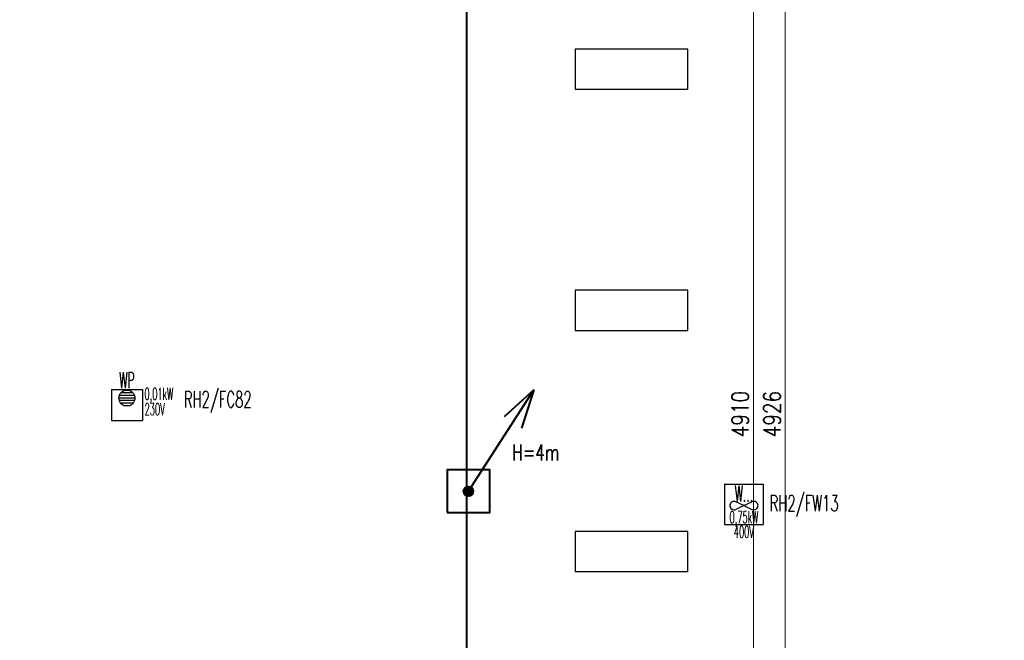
# Model space of a CAD drawing. Header units: millimetres. Extents: x -7955266 to 72030, y -46136 to 9299934.
# Tile 188 of 203: x -5026705 to -5002223, y 6599719 to 6615161. Entities that reach past the tile are written whole.
import ezdxf
from ezdxf.enums import TextEntityAlignment as Align

# ---------------------------------------------------------------- set-up
doc = ezdxf.new("R2010")
doc.units = ezdxf.units.MM
doc.header["$LTSCALE"] = 10
for name, color, linetype, lineweight in [('!XREF', 8, 'Continuous', 5), ('BMS_urzadzenia_nr_obw_magistrala', 140, 'Continuous', 13), ('BMS_urzadzenia_WE_WY', 30, 'Continuous', 20), ('IE_ATRYBUTY_ BLOCK_1', 7, 'Continuous', 25), ('IE_ATRYBUTY_ BLOCK_2', 7, 'Continuous', 18), ('IE_urzadzenia', 30, 'Continuous', 25), ('IE_urzadzenia_nr_obw', 94, 'Continuous', 20), ('IE_zwody', 140, 'Continuous', 40), ('XREF_E_PRZ24002_rzut dachu$0$0-DACH-ISTN', 8, 'Continuous', 5), ('XREF_E_PRZ24002_rzut dachu$0$DO-HALA-WYMIAR', 8, 'Continuous', 5)]:
    doc.layers.add(name, color=color, linetype=linetype, lineweight=lineweight)
doc.layers.add('0-NASWIETLA', color=7, linetype='Continuous')
doc.styles.add('ROMANS', font='romans.shx', dxfattribs={"width": 0.8})
doc.styles.add('XREF_E_PRZ24002_rzut dachu$0$CP_ATTR', font='ROMANS.SHX')
doc.styles.add('XREF_E_PRZ24002_rzut dachu$0$ROMANS', font='romans.shx', dxfattribs={"width": 0.8})
doc.dimstyles.new('XREF_E_PRZ24002_rzut dachu$0$STANDARD', dxfattribs={"dimscale": 1.4, "dimtxt": 21, "dimasz": 0.5, "dimexe": 0.2, "dimexo": 0.1, "dimgap": 6, "dimtad": 1, "dimdec": 1, "dimrnd": 0.5, "dimzin": 12, "dimdsep": 46, "dimtxsty": 'XREF_E_PRZ24002_rzut dachu$0$ROMANS', "dimblk1": 'XREF_E_PRZ24002_rzut dachu$0$Q', "dimblk2": 'XREF_E_PRZ24002_rzut dachu$0$Q', "dimsah": 1, "dimcen": 0.5, "dimse1": 1, "dimse2": 1, "dimclrd": 8, "dimclre": 8, "dimclrt": 7, "dimadec": 0, "dimazin": 0, "dimtfac": 1, "dimtdec": 1, "dimtix": 1, "dimtmove": 2, "dimatfit": 3, "dimldrblk": 'XREF_E_PRZ24002_rzut dachu$0$Q', "dimfxl": 1, "dimtolj": 1, "dimtzin": 12, "dimarcsym": 0})

# ---------------------------------------------------------------- blocks, each defined once
blk = doc.blocks.new('XREF_E_PRZ24002_rzut dachu$0$Q')
for p, q in [((10.60660171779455, 10.60660171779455), (-10.60660171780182, -10.60660171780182)), ((0, 19.99999999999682), (0, -20.00000000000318))]:
    blk.add_line(p, q)
blk = doc.blocks.new('*D375')
at = {"layer": 'XREF_E_PRZ24002_rzut dachu$0$DO-HALA-WYMIAR', "color": 8, "lineweight": -2, "transparency": 16777216}
blk.add_line((-259156.7889829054, 267907.330293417), (-259156.7889829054, 262999.3302932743), dxfattribs=at)
at = {"layer": 'XREF_E_PRZ24002_rzut dachu$0$DO-HALA-WYMIAR', "color": 8, "linetype": 'ByBlock', "lineweight": -2, "transparency": 16777216}
for p, rotation in [((-259156.7889829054, 267908.330293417), 90), ((-259156.7889829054, 262998.3302932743), 270)]:
    blk.add_blockref('XREF_E_PRZ24002_rzut dachu$0$Q', p, dxfattribs=dict(at, rotation=rotation))
at = {"layer": 'XREF_E_PRZ24002_rzut dachu$0$DO-HALA-WYMIAR', "color": 7, "transparency": 16777216, "insert": (-259189.7889829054, 265453.3302933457), "char_height": 42, "attachment_point": 5, "rotation": 90, "style": 'XREF_E_PRZ24002_rzut dachu$0$ROMANS'}
blk.add_mtext('\\A1;4910', dxfattribs=at)
blk = doc.blocks.new('*D381')
at = {"layer": 'XREF_E_PRZ24002_rzut dachu$0$DO-HALA-WYMIAR', "color": 8, "lineweight": -2, "transparency": 16777216}
blk.add_line((-259077.4564440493, 267915.3302934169), (-259077.4564440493, 262991.3302932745), dxfattribs=at)
at = {"layer": 'XREF_E_PRZ24002_rzut dachu$0$DO-HALA-WYMIAR', "color": 8, "linetype": 'ByBlock', "lineweight": -2, "transparency": 16777216}
for p, rotation in [((-259077.4564440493, 267916.3302934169), 90), ((-259077.4564440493, 262990.3302932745), 270)]:
    blk.add_blockref('XREF_E_PRZ24002_rzut dachu$0$Q', p, dxfattribs=dict(at, rotation=rotation))
at = {"layer": 'XREF_E_PRZ24002_rzut dachu$0$DO-HALA-WYMIAR', "color": 7, "transparency": 16777216, "insert": (-259110.4564440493, 265453.3302933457), "char_height": 42, "attachment_point": 5, "rotation": 90, "style": 'XREF_E_PRZ24002_rzut dachu$0$ROMANS'}
blk.add_mtext('\\A1;4926', dxfattribs=at)
blk = doc.blocks.new('urzadzenie_wpust dachowy')
h = blk.add_hatch()
h.set_pattern_fill('ANSI31', color=256, scale=10, angle=315, style=0)
h.set_pattern_definition([(0, (2.509104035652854e-14, -297.4502871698), (1.06581410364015e-14, 31.75), [])])
edge = h.paths.add_edge_path()
edge.add_arc((-0.6406207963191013, -104.321014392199), 100, 0, 360)
for p, q in [((-191.9349323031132, 0), (191.9349323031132, 0)), ((-191.9349323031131, 0), (-191.9349323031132, -384)), ((191.9349323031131, 0), (191.9349323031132, -384)), ((-191.9349323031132, -384), (191.9349323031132, -384))]:
    blk.add_line(p, q)
blk.add_circle((-0.6406207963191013, -104.321014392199), 100)
at = {"layer": 'BMS_urzadzenia_nr_obw_magistrala', "style": 'ROMANS', "width": 0.5, "flags": 8}
blk.add_attdef('ADR_BMS', (238.6098668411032, -152.5362144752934), '', height=150, dxfattribs=at)
at = {"layer": 'BMS_urzadzenia_WE_WY', "style": 'ROMANS', "width": 0.5, "flags": 8}
blk.add_attdef('BMS_WE_WY', (238.6098668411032, -357.6282089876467), '', height=150, dxfattribs=at)
at = {"layer": 'IE_ATRYBUTY_ BLOCK_1', "style": 'ROMANS', "width": 0.5, "flags": 8}
blk.add_attdef('TYP', text='', height=200, dxfattribs=at).set_placement((-0.6406207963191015, 17.75583003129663), align=Align.CENTER)
at = {"layer": 'IE_ATRYBUTY_ BLOCK_2', "style": 'ROMANS', "width": 0.5, "flags": 8}
for tag, p in [('OPIS1', (-0.6406207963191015, -365.7651066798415)), ('OPIS2', (-0.6406207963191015, -758.8136129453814))]:
    blk.add_attdef(tag, text='', height=150, dxfattribs=at).set_placement(p, align=Align.CENTER)
at = {"layer": 'IE_urzadzenia_nr_obw', "style": 'ROMANS', "width": 0.5, "flags": 8}
blk.add_attdef('NR_OBW', text='', height=150, dxfattribs=at).set_placement((-0.640620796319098, -569.9949141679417), align=Align.CENTER)
blk = doc.blocks.new('urzadzenie_wentylator')
for p, q in [((-239.9186653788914, 0), (239.9186653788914, 0)), ((-239.9186653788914, 0), (-239.9186653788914, -499.9999999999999)), ((239.9186653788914, 0), (239.9186653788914, -499.9999999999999)), ((-2.131628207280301e-13, -265.5465206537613), (-99.01760273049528, -218.4703553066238)), ((0, -265.5465206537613), (99.01760273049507, -218.4703553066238)), ((-2.131628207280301e-13, -265.5465206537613), (-99.01760273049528, -312.6226860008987)), ((0, -265.5465206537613), (99.01760273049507, -312.6226860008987)), ((-239.9186653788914, -499.9999999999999), (239.9186653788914, -499.9999999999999))]:
    blk.add_line(p, q)
for centre, start, end in [((-122.2038704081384, -267.2391669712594), 64.57207661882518, 178.2037522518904), ((122.2038704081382, -267.2391669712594), 1.796247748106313, 115.4279233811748), ((-122.2038704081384, -263.8538743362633), 181.7962477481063, 295.4279233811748), ((122.2038704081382, -263.8538743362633), 244.5720766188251, 358.2037522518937)]:
    blk.add_arc(centre, 54, start, end)
at = {"layer": 'BMS_urzadzenia_nr_obw_magistrala', "style": 'ROMANS', "width": 0.5, "flags": 8}
blk.add_attdef('ADR_BMS', (289.0310141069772, -361.7177820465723), '', height=150, dxfattribs=at)
at = {"layer": 'BMS_urzadzenia_WE_WY', "style": 'ROMANS', "width": 0.5, "flags": 8}
blk.add_attdef('BMS_WE_WY', (289.0310141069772, -566.8097765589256), '', height=150, dxfattribs=at)
at = {"layer": 'IE_ATRYBUTY_ BLOCK_1', "style": 'ROMANS', "width": 0.5, "flags": 8}
blk.add_attdef('TYP', text='', height=200, dxfattribs=at).set_placement((2.842170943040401e-14, -216.7716693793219), align=Align.CENTER)
at = {"layer": 'IE_ATRYBUTY_ BLOCK_2', "style": 'ROMANS', "width": 0.5, "flags": 8}
for tag, p in [('OPIS2', (-0.3332877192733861, -484.4620548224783)), ('OPIS1', (-0.3332877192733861, -667.7475234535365))]:
    blk.add_attdef(tag, text='', height=150, dxfattribs=at).set_placement(p, align=Align.CENTER)
at = {"layer": 'IE_urzadzenia_nr_obw', "style": 'ROMANS', "width": 0.5, "flags": 8}
blk.add_attdef('NR_OBW', (289.0310141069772, -175.727116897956), '', height=150, dxfattribs=at)
blk = doc.blocks.new('G$C4A87D2E6')
at = {"layer": '0-NASWIETLA', "color": 1}
for points in [[(-1109.998626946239, -1985.999833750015), (-1109.998626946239, -1885.999833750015), (-1389.998626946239, -1885.999833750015), (-1389.998626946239, -1985.999833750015)], [(-1109.998626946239, -2585.999833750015), (-1109.998626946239, -2485.999833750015), (-1389.998626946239, -2485.999833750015), (-1389.998626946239, -2585.999833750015)], [(-1109.998626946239, -3185.999833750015), (-1109.998626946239, -3085.999833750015), (-1389.998626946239, -3085.999833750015), (-1389.998626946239, -3185.999833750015)]]:
    blk.add_lwpolyline(points, close=True, dxfattribs=at)
blk = doc.blocks.new('*U17')
h = blk.add_hatch(color=256)
edge = h.paths.add_edge_path()
edge.add_arc((2.91038304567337e-11, 2.91038304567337e-11), 60, 0, 360)
for p, q in [((0, 0), (813.5496950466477, 1260.213035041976)), ((813.5496950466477, 1260.21303504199), (442.884429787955, 924.6429810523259)), ((813.5496950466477, 1260.21303504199), (660.3291859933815, 784.2682109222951))]:
    blk.add_line(p, q)
blk.add_lwpolyline([(-265, -265), (265, -265), (265, 265), (-265, 265)], close=True)
blk.add_circle((2.91038304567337e-11, 2.91038304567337e-11), 60)
at = {"layer": 'IE_ATRYBUTY_ BLOCK_1', "style": 'ROMANS', "width": 0.7, "flags": 8}
blk.add_attdef('TYP', text='', height=200, dxfattribs=at).set_placement((836.9958526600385, 383.351971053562), align=Align.CENTER)
at = {"layer": 'IE_ATRYBUTY_ BLOCK_2', "style": 'ROMANS', "width": 0.6, "flags": 8}
for tag, p in [('OPIS1', (836.9958526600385, 165.8208366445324)), ('OPIS2', (836.9958526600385, -34.17916335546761))]:
    blk.add_attdef(tag, text='', height=150, dxfattribs=at).set_placement(p, align=Align.CENTER)
blk = doc.blocks.new('XREF_E_PRZ24002_rzut dachu')
at = {"layer": 'XREF_E_PRZ24002_rzut dachu$0$0-DACH-ISTN', "linetype": 'ByBlock', "style": 'XREF_E_PRZ24002_rzut dachu$0$CP_ATTR', "flags": 9}
for tag, p, height, width in [('ARTICLE', (-279644.0530858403, 267204.1877945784), 0.01000000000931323, 3.078589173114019), ('OTHER', (-279644.0530858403, 267204.1877945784), 0.01000000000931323, 3.078589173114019), ('PRODUCER', (-279644.0530858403, 267204.1877945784), 0.01000000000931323, 3.078589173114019), ('PRODUCT-TYPE', (-279644.0530858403, 267204.1877945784), 0.01000000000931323, 3.078589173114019), ('FLOW', (-279644.0530858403, 267204.1877945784), 0.01000000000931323, 3.078589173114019), ('NAME', (-279644.0530858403, 267204.1877945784), 0.01000000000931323, 3.078589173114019), ('ARTICLE', (-279398.180961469, 267206.1877945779), 0.01000000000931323, 2.430115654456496), ('OTHER', (-279398.180961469, 267206.1877945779), 0.01000000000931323, 2.430115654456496), ('PRODUCER', (-279398.180961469, 267206.1877945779), 0.01000000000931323, 2.430115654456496), ('PRODUCT-TYPE', (-279398.180961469, 267206.1877945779), 0.01000000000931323, 2.430115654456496), ('FLOW', (-279398.180961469, 267206.1877945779), 0.01000000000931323, 2.430115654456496), ('NAME', (-279398.180961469, 267206.1877945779), 0.01000000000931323, 2.430115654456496), ('ARTICLE', (-279880.8174823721, 267079.3296396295), 0.01000000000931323, 0.5206439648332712), ('OTHER', (-279880.8174823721, 267079.3296396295), 0.01000000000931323, 0.5206439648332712), ('PRODUCER', (-279880.8174823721, 267079.3296396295), 0.01000000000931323, 0.5206439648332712), ('PRODUCT-TYPE', (-279880.8174823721, 267079.3296396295), 0.01000000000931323, 0.5206439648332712), ('FLOW', (-279880.8174823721, 267079.3296396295), 0.01000000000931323, 0.5206439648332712), ('NAME', (-279880.8174823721, 267079.3296396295), 0.01000000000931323, 0.5206439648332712), ('ARTICLE', (-279828.7530858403, 267079.3296396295), 0.0001000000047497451, 0.9999999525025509), ('OTHER', (-279828.7530858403, 267079.3296396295), 0.0001000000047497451, 0.9999999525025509), ('NAME', (-279828.7530858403, 267079.3296396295), 0.0001000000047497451, 0.9999999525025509), ('PRODUCER', (-279828.7530858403, 267079.3296396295), 0.0001000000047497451, 0.9999999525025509), ('PRODUCT-TYPE', (-279828.7530858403, 267079.3296396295), 0.0001000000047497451, 0.9999999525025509), ('FLOW', (-279828.7530858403, 267079.3296396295), 0.0001000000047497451, 0.9999999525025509), ('ARTICLE', (-279558.1809614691, 266590.1117869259), 0.0001000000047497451, 0.9999999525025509), ('NAME', (-279558.1809614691, 266590.1117869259), 0.0001000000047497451, 0.9999999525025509), ('PRODUCER', (-279558.1809614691, 266590.1117869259), 0.0001000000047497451, 0.9999999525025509), ('PRODUCT-TYPE', (-279558.1809614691, 266590.1117869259), 0.0001000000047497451, 0.9999999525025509), ('FLOW', (-279558.1809614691, 266590.1117869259), 0.0001000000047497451, 0.9999999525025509), ('OTHER', (-279558.1809614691, 266590.1117869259), 0.0001000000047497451, 0.9999999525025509), ('ARTICLE', (-280739.2665486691, 251288.9125331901), 0.0001000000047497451, 0.9999999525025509), ('OTHER', (-280739.2665486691, 251288.9125331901), 0.0001000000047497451, 0.9999999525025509), ('NAME', (-280739.2665486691, 251288.9125331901), 0.0001000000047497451, 0.9999999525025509), ('PRODUCER', (-280739.2665486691, 251288.9125331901), 0.0001000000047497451, 0.9999999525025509), ('PRODUCT-TYPE', (-280739.2665486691, 251288.9125331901), 0.0001000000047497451, 0.9999999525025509), ('FLOW', (-280739.2665486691, 251288.9125331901), 0.0001000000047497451, 0.9999999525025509), ('ARTICLE', (-280605.6504863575, 251288.9125333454), 0.0001000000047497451, 0.9999999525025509), ('OTHER', (-280605.6504863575, 251288.9125333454), 0.0001000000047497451, 0.9999999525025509), ('PRODUCER', (-280605.6504863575, 251288.9125333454), 0.0001000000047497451, 0.9999999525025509), ('PRODUCT-TYPE', (-280605.6504863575, 251288.9125333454), 0.0001000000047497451, 0.9999999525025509), ('FLOW', (-280605.6504863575, 251288.9125333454), 0.0001000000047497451, 0.9999999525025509), ('NAME', (-280605.6504863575, 251288.9125333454), 0.0001000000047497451, 0.9999999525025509), ('ARTICLE', (-279957.3813551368, 251288.9125333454), 0.0001000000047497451, 0.9999999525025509), ('OTHER', (-279957.3813551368, 251288.9125333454), 0.0001000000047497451, 0.9999999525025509), ('PRODUCER', (-279957.3813551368, 251288.9125333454), 0.0001000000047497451, 0.9999999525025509), ('PRODUCT-TYPE', (-279957.3813551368, 251288.9125333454), 0.0001000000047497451, 0.9999999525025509), ('FLOW', (-279957.3813551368, 251288.9125333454), 0.0001000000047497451, 0.9999999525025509), ('NAME', (-279957.3813551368, 251288.9125333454), 0.0001000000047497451, 0.9999999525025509)]:
    blk.add_attdef(tag, p, '', height=height, dxfattribs=dict(at, width=width))
for tag, p, height, rotation, width in [('PRODUCT-TYPE', (-279196.1941682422, 267204.1877945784), 0.0001000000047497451, 180, 0.9999999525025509), ('PRODUCER', (-279196.1941682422, 267204.1877945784), 0.0001000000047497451, 180, 0.9999999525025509), ('ARTICLE', (-279196.1941682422, 267204.1877945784), 0.0001000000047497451, 180, 0.9999999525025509), ('OTHER', (-279196.1941682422, 267204.1877945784), 0.0001000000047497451, 180, 0.9999999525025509), ('FLOW', (-279196.1941682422, 267204.1877945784), 0.0001000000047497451, 180, 0.9999999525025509), ('NAME', (-279196.1941682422, 267204.1877945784), 0.0001000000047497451, 180, 0.9999999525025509), ('PRODUCT-TYPE', (-279109.0746550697, 267204.1877945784), 0.01500000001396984, 180, 0.580796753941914), ('PRODUCER', (-279109.0746550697, 267204.1877945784), 0.01500000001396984, 180, 0.580796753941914), ('ARTICLE', (-279109.0746550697, 267204.1877945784), 0.01500000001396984, 180, 0.580796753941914), ('OTHER', (-279109.0746550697, 267204.1877945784), 0.01500000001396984, 180, 0.580796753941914), ('FLOW', (-279109.0746550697, 267204.1877945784), 0.01500000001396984, 180, 0.580796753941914), ('NAME', (-279109.0746550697, 267204.1877945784), 0.01500000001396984, 180, 0.580796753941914), ('PRODUCT-TYPE', (-279015.1693957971, 267206.1877945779), 0.0001000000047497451, 180, 0.9999999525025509), ('PRODUCER', (-279015.1693957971, 267206.1877945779), 0.0001000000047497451, 180, 0.9999999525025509), ('ARTICLE', (-279015.1693957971, 267206.1877945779), 0.0001000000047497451, 180, 0.9999999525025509), ('OTHER', (-279015.1693957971, 267206.1877945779), 0.0001000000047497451, 180, 0.9999999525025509), ('FLOW', (-279015.1693957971, 267206.1877945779), 0.0001000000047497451, 180, 0.9999999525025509), ('NAME', (-279015.1693957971, 267206.1877945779), 0.0001000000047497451, 180, 0.9999999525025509), ('PRODUCT-TYPE', (-278926.2246551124, 267206.1877945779), 0.01500000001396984, 180, 0.5929649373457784), ('PRODUCER', (-278926.2246551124, 267206.1877945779), 0.01500000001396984, 180, 0.5929649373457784), ('ARTICLE', (-278926.2246551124, 267206.1877945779), 0.01500000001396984, 180, 0.5929649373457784), ('OTHER', (-278926.2246551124, 267206.1877945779), 0.01500000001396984, 180, 0.5929649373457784), ('FLOW', (-278926.2246551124, 267206.1877945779), 0.01500000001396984, 180, 0.5929649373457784), ('NAME', (-278926.2246551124, 267206.1877945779), 0.01500000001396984, 180, 0.5929649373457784), ('PRODUCT-TYPE', (-281343.2630320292, 251313.1625331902), 0.0001000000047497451, 180, 0.9999999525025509), ('PRODUCER', (-281343.2630320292, 251313.1625331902), 0.0001000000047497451, 180, 0.9999999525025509), ('ARTICLE', (-281343.2630320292, 251313.1625331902), 0.0001000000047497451, 180, 0.9999999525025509), ('OTHER', (-281343.2630320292, 251313.1625331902), 0.0001000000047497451, 180, 0.9999999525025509), ('NAME', (-281343.2630320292, 251313.1625331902), 0.0001000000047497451, 180, 0.9999999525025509), ('FLOW', (-281343.2630320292, 251313.1625331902), 0.0001000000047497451, 180, 0.9999999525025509), ('PRODUCT-TYPE', (-281440.062336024, 251297.5069951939), 9.999998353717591e-05, 135, 1.000000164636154), ('PRODUCER', (-281440.062336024, 251297.5069951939), 9.999998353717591e-05, 135, 1.000000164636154), ('ARTICLE', (-281440.062336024, 251297.5069951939), 9.999998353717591e-05, 135, 1.000000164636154), ('OTHER', (-281440.062336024, 251297.5069951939), 9.999998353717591e-05, 135, 1.000000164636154), ('FLOW', (-281440.062336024, 251297.5069951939), 9.999998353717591e-05, 135, 1.000000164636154), ('NAME', (-281440.062336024, 251297.5069951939), 9.999998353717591e-05, 135, 1.000000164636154), ('PRODUCT-TYPE', (-281127.8785464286, 251288.9125331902), 0.0001000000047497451, 180, 0.9999999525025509), ('PRODUCER', (-281127.8785464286, 251288.9125331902), 0.0001000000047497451, 180, 0.9999999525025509), ('ARTICLE', (-281127.8785464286, 251288.9125331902), 0.0001000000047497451, 180, 0.9999999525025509), ('OTHER', (-281127.8785464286, 251288.9125331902), 0.0001000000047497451, 180, 0.9999999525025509), ('NAME', (-281127.8785464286, 251288.9125331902), 0.0001000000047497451, 180, 0.9999999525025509), ('FLOW', (-281127.8785464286, 251288.9125331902), 0.0001000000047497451, 180, 0.9999999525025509), ('ARTICLE', (-281411.2902044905, 251268.7348636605), 9.999998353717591e-05, 315, 1.000000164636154), ('NAME', (-281411.2902044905, 251268.7348636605), 9.999998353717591e-05, 315, 1.000000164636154), ('PRODUCER', (-281411.2902044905, 251268.7348636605), 9.999998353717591e-05, 315, 1.000000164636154), ('PRODUCT-TYPE', (-281411.2902044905, 251268.7348636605), 9.999998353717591e-05, 315, 1.000000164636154), ('FLOW', (-281411.2902044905, 251268.7348636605), 9.999998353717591e-05, 315, 1.000000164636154), ('OTHER', (-281411.2902044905, 251268.7348636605), 9.999998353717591e-05, 315, 1.000000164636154)]:
    blk.add_attdef(tag, p, '', height=height, rotation=rotation, dxfattribs=dict(at, width=width))
at = {"layer": 'XREF_E_PRZ24002_rzut dachu$0$0-DACH-ISTN', "linetype": 'ByBlock', "style": 'XREF_E_PRZ24002_rzut dachu$0$CP_ATTR', "text_generation_flag": 4, "width": 0.9999999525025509, "flags": 9}
for tag, p, rotation in [('PRODUCT-TYPE', (-279463.180961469, 267141.1877945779), 90), ('PRODUCER', (-279463.180961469, 267141.1877945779), 90), ('ARTICLE', (-279463.180961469, 267141.1877945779), 90), ('OTHER', (-279463.180961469, 267141.1877945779), 90), ('NAME', (-279463.180961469, 267141.1877945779), 90), ('FLOW', (-279463.180961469, 267141.1877945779), 90), ('PRODUCT-TYPE', (-281127.8785464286, 251288.9125331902), 180), ('PRODUCER', (-281127.8785464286, 251288.9125331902), 180), ('ARTICLE', (-281127.8785464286, 251288.9125331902), 180), ('OTHER', (-281127.8785464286, 251288.9125331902), 180), ('NAME', (-281127.8785464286, 251288.9125331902), 180), ('FLOW', (-281127.8785464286, 251288.9125331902), 180)]:
    blk.add_attdef(tag, p, '', height=0.0001000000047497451, rotation=rotation, dxfattribs=at)
at = {"layer": 'XREF_E_PRZ24002_rzut dachu$0$0-DACH-ISTN', "linetype": 'ByBlock', "style": 'XREF_E_PRZ24002_rzut dachu$0$CP_ATTR', "flags": 9}
for tag, p, height, rotation in [('PRODUCT-TYPE', (-279586.6821856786, 266526.1853309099), 0.002500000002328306, 180), ('PRODUCER', (-279586.6821856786, 266526.1853309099), 0.002500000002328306, 180), ('ARTICLE', (-279586.6821856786, 266526.1853309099), 0.002500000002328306, 180), ('OTHER', (-279586.6821856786, 266526.1853309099), 0.002500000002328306, 180), ('FLOW', (-279586.6821856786, 266526.1853309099), 0.002500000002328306, 180), ('NAME', (-279586.6821856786, 266526.1853309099), 0.002500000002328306, 180), ('ARTICLE', (-281440.062336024, 251297.5069951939), 0.0001, 315), ('NAME', (-281440.062336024, 251297.5069951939), 0.0001, 315), ('PRODUCER', (-281440.062336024, 251297.5069951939), 0.0001, 315), ('PRODUCT-TYPE', (-281440.062336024, 251297.5069951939), 0.0001, 315), ('FLOW', (-281440.062336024, 251297.5069951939), 0.0001, 315), ('OTHER', (-281440.062336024, 251297.5069951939), 0.0001, 315), ('PRODUCT-TYPE', (-281117.0976194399, 251288.9125331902), 0.0001, 180), ('PRODUCER', (-281117.0976194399, 251288.9125331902), 0.0001, 180), ('ARTICLE', (-281117.0976194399, 251288.9125331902), 0.0001, 180), ('OTHER', (-281117.0976194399, 251288.9125331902), 0.0001, 180), ('FLOW', (-281117.0976194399, 251288.9125331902), 0.0001, 180), ('NAME', (-281117.0976194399, 251288.9125331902), 0.0001, 180), ('PRODUCT-TYPE', (-280739.2665486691, 251288.9125331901), 0.0001, 180), ('PRODUCER', (-280739.2665486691, 251288.9125331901), 0.0001, 180), ('ARTICLE', (-280739.2665486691, 251288.9125331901), 0.0001, 180), ('OTHER', (-280739.2665486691, 251288.9125331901), 0.0001, 180), ('FLOW', (-280739.2665486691, 251288.9125331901), 0.0001, 180), ('NAME', (-280739.2665486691, 251288.9125331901), 0.0001, 180), ('PRODUCT-TYPE', (-279957.3813551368, 251288.9125333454), 0.0001, 180), ('PRODUCER', (-279957.3813551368, 251288.9125333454), 0.0001, 180), ('ARTICLE', (-279957.3813551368, 251288.9125333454), 0.0001, 180), ('OTHER', (-279957.3813551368, 251288.9125333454), 0.0001, 180), ('FLOW', (-279957.3813551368, 251288.9125333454), 0.0001, 180), ('NAME', (-279957.3813551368, 251288.9125333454), 0.0001, 180)]:
    blk.add_attdef(tag, p, '', height=height, rotation=rotation, dxfattribs=at)
at = {"layer": 'XREF_E_PRZ24002_rzut dachu$0$0-DACH-ISTN', "linetype": 'ByBlock', "style": 'XREF_E_PRZ24002_rzut dachu$0$CP_ATTR'}
for tag, p, height, flags in [('VAL', (-281520.0315226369, 251451.2538443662), 5e-05, 1), ('NAME', (-281520.0315226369, 251451.2537995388), 5e-05, 1), ('FLOW', (-281520.031525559, 251451.2537610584), 5e-05, 1), ('CHARACTER', (-281520.031525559, 251451.2537214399), 5e-05, 1), ('TEMPERATURE', (-281520.031525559, 251451.253674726), 5e-05, 1), ('NUMBER', (-281520.031525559, 251451.2536351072), 5e-05, 1), ('PRODUCT-TYPE', (-281520.031525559, 251451.2535913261), 5e-05, 1), ('ORDER-NO', (-281520.031525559, 251451.2535455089), 5e-05, 1), ('H', (-281520.0313761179, 251451.2537995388), 5e-05, 1), ('PN', (-281520.0313331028, 251451.2537995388), 5e-05, 1), ('PRODUCER', (-281520.0313379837, 251451.2537610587), 5e-05, 1), ('VOLTAGE', (-281520.0312765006, 251451.253632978), 5e-05, 1), ('ARTICLE', (-281520.0312587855, 251451.2538079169), 5e-05, 1), ('WEIGHT', (-281520.0312379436, 251451.2537194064), 5e-05, 1), ('GROUP', (-281520.0312306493, 251451.2536756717), 5e-05, 1), ('POWER', (-281520.0312296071, 251451.2535403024), 5e-05, 1), ('DN', (-281520.0311316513, 251451.2535850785), 5e-05, 1), ('ARTICLE', (-281343.2630320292, 251313.1625331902), 0.0001, 9), ('NAME', (-281343.2630320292, 251313.1625331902), 0.0001, 9), ('PRODUCER', (-281343.2630320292, 251313.1625331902), 0.0001, 9), ('PRODUCT-TYPE', (-281343.2630320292, 251313.1625331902), 0.0001, 9), ('FLOW', (-281343.2630320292, 251313.1625331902), 0.0001, 9), ('OTHER', (-281343.2630320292, 251313.1625331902), 0.0001, 9), ('ARTICLE', (-281127.8785464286, 251288.9125331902), 0.0001, 9), ('OTHER', (-281127.8785464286, 251288.9125331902), 0.0001, 9), ('NAME', (-281127.8785464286, 251288.9125331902), 0.0001, 9), ('PRODUCER', (-281127.8785464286, 251288.9125331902), 0.0001, 9), ('PRODUCT-TYPE', (-281127.8785464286, 251288.9125331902), 0.0001, 9), ('FLOW', (-281127.8785464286, 251288.9125331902), 0.0001, 9), ('ARTICLE', (-280750.0474756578, 251288.9125331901), 0.0001, 9), ('OTHER', (-280750.0474756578, 251288.9125331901), 0.0001, 9), ('NAME', (-280750.0474756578, 251288.9125331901), 0.0001, 9), ('PRODUCER', (-280750.0474756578, 251288.9125331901), 0.0001, 9), ('PRODUCT-TYPE', (-280750.0474756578, 251288.9125331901), 0.0001, 9), ('FLOW', (-280750.0474756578, 251288.9125331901), 0.0001, 9), ('ARTICLE', (-280647.2665486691, 251288.9125333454), 0.0001, 9), ('OTHER', (-280647.2665486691, 251288.9125333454), 0.0001, 9), ('PRODUCER', (-280647.2665486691, 251288.9125333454), 0.0001, 9), ('PRODUCT-TYPE', (-280647.2665486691, 251288.9125333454), 0.0001, 9), ('FLOW', (-280647.2665486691, 251288.9125333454), 0.0001, 9), ('NAME', (-280647.2665486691, 251288.9125333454), 0.0001, 9), ('ARTICLE', (-281393.6125349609, 251261.4125331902), 0.0001, 9), ('OTHER', (-281393.6125349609, 251261.4125331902), 0.0001, 9), ('NAME', (-281393.6125349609, 251261.4125331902), 0.0001, 9), ('PRODUCER', (-281393.6125349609, 251261.4125331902), 0.0001, 9), ('PRODUCT-TYPE', (-281393.6125349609, 251261.4125331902), 0.0001, 9), ('FLOW', (-281393.6125349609, 251261.4125331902), 0.0001, 9), ('VAL', (-281345.5026802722, 250753.9798198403), 5e-05, 1), ('FLOW', (-281345.5026831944, 250753.9797365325), 5e-05, 1), ('CHARACTER', (-281345.5026831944, 250753.979696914), 5e-05, 1), ('TEMPERATURE', (-281345.5026831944, 250753.9796502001), 5e-05, 1), ('NUMBER', (-281345.5026831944, 250753.9796105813), 5e-05, 1), ('PRODUCT-TYPE', (-281345.5026831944, 250753.9795668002), 5e-05, 1), ('ORDER-NO', (-281345.5026831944, 250753.979520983), 5e-05, 1), ('NAME', (-281345.5026802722, 250753.9797750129), 5e-05, 1), ('H', (-281345.5025337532, 250753.9797750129), 5e-05, 1), ('PRODUCER', (-281345.5024956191, 250753.9797365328), 5e-05, 1), ('PN', (-281345.5024907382, 250753.9797750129), 5e-05, 1), ('VOLTAGE', (-281345.5024341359, 250753.9796084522), 5e-05, 1), ('ARTICLE', (-281345.5024164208, 250753.979783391), 5e-05, 1), ('WEIGHT', (-281345.502395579, 250753.9796948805), 5e-05, 1), ('GROUP', (-281345.5023882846, 250753.9796511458), 5e-05, 1), ('POWER', (-281345.5023872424, 250753.9795157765), 5e-05, 1), ('DN', (-281345.5022892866, 250753.9795605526), 5e-05, 1)]:
    blk.add_attdef(tag, p, '', height=height, dxfattribs=dict(at, flags=flags))
at = {"layer": 'XREF_E_PRZ24002_rzut dachu$0$0-DACH-ISTN', "linetype": 'ByBlock', "style": 'XREF_E_PRZ24002_rzut dachu$0$CP_ATTR', "text_generation_flag": 4, "width": 0.9999999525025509, "flags": 9}
for tag in ['ARTICLE', 'OTHER', 'NAME', 'PRODUCER', 'PRODUCT-TYPE', 'FLOW']:
    blk.add_attdef(tag, (-280739.2665486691, 251288.9125331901), '', height=0.0001000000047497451, dxfattribs=at)
at = {"layer": 'XREF_E_PRZ24002_rzut dachu$0$0-DACH-ISTN', "linetype": 'ByBlock', "style": 'XREF_E_PRZ24002_rzut dachu$0$CP_ATTR', "flags": 9}
for tag, p in [('ORDER-NO', (-280584.3265687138, 251288.164607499)), ('PRODUCER', (-280584.3261833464, 251288.1600992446)), ('GROUP', (-280584.325503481, 251288.175978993)), ('PRODUCT-TYPE', (-280584.3255588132, 251288.1688363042)), ('ARTICLE', (-280584.3252772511, 251288.172336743)), ('NUMBER', (-280584.3250538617, 251288.1795038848)), ('NAME', (-280584.3246751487, 251288.1836389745)), ('TEMPERATURE', (-280584.3145761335, 251288.183491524)), ('FLOW', (-280584.3121592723, 251288.1757186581)), ('CHARACTER', (-280584.3112939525, 251288.172636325)), ('VOLTAGE', (-280584.3065077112, 251288.1607085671)), ('POWER', (-280584.3058639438, 251288.164694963)), ('OTHER', (-280584.3046278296, 251288.179787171)), ('DN', (-280584.2994389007, 251288.1689706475)), ('PN', (-280584.2991510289, 251288.1761193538))]:
    blk.add_attdef(tag, text='', height=0.002, dxfattribs=at).set_placement(p, align=Align.MIDDLE_LEFT)
for tag, height, width, p in [('ORDER-NO', 0.001574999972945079, 1.000000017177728, (-279928.7762760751, 251288.3235417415)), ('PRODUCER', 0.00157500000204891, 0.999999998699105, (-279928.775972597, 251288.3199914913)), ('GROUP', 0.00157500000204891, 0.999999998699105, (-279928.775437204, 251288.332496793)), ('PRODUCT-TYPE', 0.00157500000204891, 0.999999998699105, (-279928.7754807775, 251288.3268719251)), ('ARTICLE', 0.00157500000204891, 0.999999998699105, (-279928.7752590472, 251288.3296285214)), ('NUMBER', 0.00157500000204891, 0.999999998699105, (-279928.7750831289, 251288.3352726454)), ('NAME', 0.00157500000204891, 0.999999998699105, (-279928.7747848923, 251288.3385290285)), ('TEMPERATURE', 0.00157500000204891, 0.999999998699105, (-279928.7668319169, 251288.338412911)), ('FLOW', 0.00157500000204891, 0.999999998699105, (-279928.7649286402, 251288.3322917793)), ('CHARACTER', 0.00157500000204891, 0.999999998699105, (-279928.7642472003, 251288.3298644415)), ('VOLTAGE', 0.00157500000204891, 0.999999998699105, (-279928.7604780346, 251288.3204713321)), ('POWER', 0.00157500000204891, 0.999999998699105, (-279928.759971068, 251288.3236106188)), ('OTHER', 0.00157500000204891, 0.999999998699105, (-279928.7589976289, 251288.335495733)), ('DN', 0.00157500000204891, 0.999999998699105, (-279928.7549113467, 251288.3269777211)), ('PN', 0.00157500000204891, 0.999999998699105, (-279928.7546846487, 251288.3326073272))]:
    blk.add_attdef(tag, text='', height=height, dxfattribs=dict(at, width=width)).set_placement(p, align=Align.MIDDLE_LEFT)
at = {"layer": 'XREF_E_PRZ24002_rzut dachu$0$DO-HALA-WYMIAR'}
for base, p1, p2, picture, middle in [((-259077.4564440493, 262990.3302932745, -5.044031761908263e-06), (-259302.1812110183, 267916.3302934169, -5.04403176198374e-06), (-259302.1812110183, 262990.3302932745, -1.0088063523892e-05), '*D381', (-259110.4564440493, 265453.3302933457, -5.044031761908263e-06)), ((-259156.7889829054, 262998.3302932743), (-259310.1812110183, 267908.330293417, -5.04403176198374e-06), (-259310.1812110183, 262998.3302932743, -5.04403176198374e-06), '*D375', (-259189.7889829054, 265453.3302933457))]:
    dim = blk.add_linear_dim(base=base, p1=p1, p2=p2, angle=90, dimstyle='XREF_E_PRZ24002_rzut dachu$0$STANDARD', override={"dimscale": 2}, dxfattribs=at)
    dim.commit()
    dim.dimension.update_dxf_attribs({"geometry": picture, "text_midpoint": middle})

msp = doc.modelspace()

# ---------------------------------------------------------------- linework, layer by layer
at = {"layer": 'IE_zwody'}
msp.add_line((-5015598.006545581, 6634448.374179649, -3.920163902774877e-05), (-5015598.006545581, 6455618.132511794, -3.928787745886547e-05), dxfattribs=at)

# ---------------------------------------------------------------- block references
at = {"layer": '!XREF', "xscale": 10, "yscale": 10, "zscale": 10}
msp.add_blockref('XREF_E_PRZ24002_rzut dachu', (-2416894.037204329, 3950814.317905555, 5.044031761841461e-05), dxfattribs=at)
at = {"xscale": 10, "yscale": 10, "zscale": 10}
msp.add_blockref('G$C4A87D2E6', (-4998995.876775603, 6633287.620079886), dxfattribs=at)
at = {"layer": 'IE_urzadzenia'}
ref = msp.add_blockref('urzadzenie_wpust dachowy', (-5024037.9339673, 6605955.897339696), dxfattribs=dict(at, xscale=2, yscale=2, zscale=2))
ref.add_attrib('OPIS1', '0,01kW', dxfattribs={"layer": 'IE_ATRYBUTY_ BLOCK_2', "height": 300, "style": 'ROMANS', "width": 0.5, "flags": 8}).set_placement((-5023244.114141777, 6605702.902620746), align=Align.CENTER)
ref.add_attrib('OPIS2', '230V', dxfattribs={"layer": 'IE_ATRYBUTY_ BLOCK_2', "height": 300, "style": 'ROMANS', "width": 0.5, "flags": 8}).set_placement((-5023348.301010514, 6605318.060820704), align=Align.CENTER)
ref.add_attrib('TYP', 'WP', dxfattribs={"layer": 'IE_ATRYBUTY_ BLOCK_1', "height": 400, "style": 'ROMANS', "width": 0.5, "flags": 8}).set_placement((-5024039.215208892, 6605991.408999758), align=Align.CENTER)
at = {"layer": 'IE_urzadzenia', "xscale": 2, "yscale": 2, "zscale": 2}
msp.add_blockref('urzadzenie_wentylator', (-5008697.779891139, 6603602.677166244), dxfattribs=at).add_auto_attribs({'TYP': 'W...', 'OPIS2': '0,75kW', 'OPIS1': '400V'})
at = {"layer": 'IE_zwody'}
ref = msp.add_blockref('*U17', (-5015547.014097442, 6603427.611421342, -2.172076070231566e-05), dxfattribs=dict(at, xscale=2, yscale=2, zscale=2))
ref.add_attrib('TYP', 'H=4m', dxfattribs={"layer": 'IE_ATRYBUTY_ BLOCK_1', "height": 400, "style": 'ROMANS', "width": 0.7}).set_placement((-5013873.022392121, 6604194.315363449, -2.172076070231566e-05), align=Align.CENTER)

# ---------------------------------------------------------------- texts
at = {"layer": 'IE_urzadzenia_nr_obw', "style": 'ROMANS', "width": 0.6}
for s, p in [('RH2/FC82', (-5022624.744682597, 6605515.826587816)), ('RH2/FW13', (-5008060.200023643, 6602928.721477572))]:
    msp.add_text(s, height=399.9999999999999, dxfattribs=at).set_placement(p)

doc.saveas('drawing.dxf')
